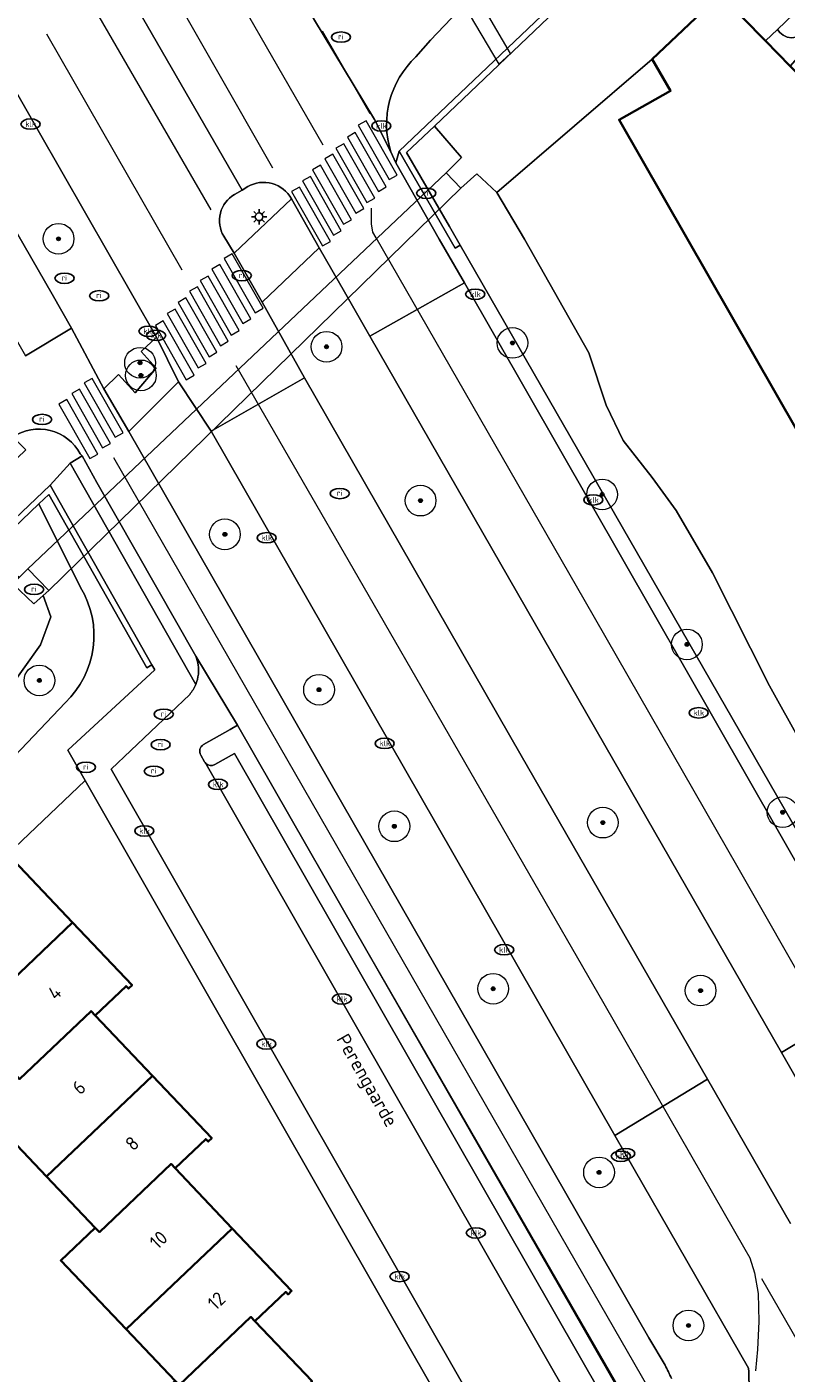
# Model space of a CAD drawing. Header units: metres. Extents: x 103671 to 105190, y 427150 to 429171.
# Tile 86 of 256: x 103917 to 103967, y 427788 to 427876. Entities that reach past the tile are written whole.
import ezdxf
from ezdxf.enums import TextEntityAlignment as Align

# ---------------------------------------------------------------- set-up
doc = ezdxf.new("R2010")
doc.units = ezdxf.units.M
for name, color, linetype, lineweight in [('B-WE-GR-BOOM-S', 253, 'Continuous', 25), ('B-WE-GR-HAAG-GV', 253, 'Continuous', 13), ('B-WE-IE-MEUBILAIR-S', 253, 'Continuous', 25), ('B-WE-IE-TERREINAFSCHEIDING_KUNSTMATIG_MUUR-G', 253, 'IE-TERREINAFSCHEIDING_KUNSTMATIG-SO', 18), ('B-WE-IE-TERREINAFSCHEIDING_KUNSTMATIG_MUUR-GV', 253, 'Continuous', 18), ('B-WE-KW-KUNSTWERK_DUIKER-GV', 253, 'Continuous', 18), ('B-WE-OG-BEBOUWING-GV', 253, 'Continuous', 35), ('B-WE-OG-BEBOUWING-T18', 7, 'Continuous', 18), ('B-WE-OG-TERREIN_BEGROEID-GV', 253, 'Continuous', 18), ('B-WE-OG-TERREIN_ERF-GV', 253, 'Continuous', 18), ('B-WE-OG-TERREIN_OEVER-GV', 253, 'Continuous', 18), ('B-WE-OG-TOPOGRAFIE-T18', 7, 'Continuous', 18), ('B-WE-OG-WATER_SLOOT-GV', 253, 'Continuous', 18), ('B-WE-VH-GESLOTENVERHARDING_ASFALT-GV', 253, 'Continuous', 18), ('B-WE-VH-GESLOTENVERHARDING_BETON-GV', 253, 'Continuous', 18), ('B-WE-VH-ONVERHARD_ZAND-GV', 253, 'Continuous', 18), ('B-WE-VH-OPENVERHARDING-GV', 253, 'Continuous', 18), ('B-WE-VH-OPENVERHARDING_BETONSTRAATSTEEN-GV', 253, 'Continuous', 18), ('B-WE-VH-OPENVERHARDING_TEGEL-GV', 253, 'Continuous', 18), ('B-WE-VW-MARKERING_PICTOGRAM-G', 253, 'Continuous', 18)]:
    doc.layers.add(name, color=color, linetype=linetype, lineweight=lineweight)
doc.styles.add('NLCS-ISO', font='NLCS-ISO.ttf')
doc.styles.add('NLCS-ISO-M500-T18', font='NLCS-ISO.ttf', dxfattribs={"height": 0.9})
doc.linetypes.add('IE-TERREINAFSCHEIDING_KUNSTMATIG-SO', pattern='A,4,[82,NLCS.SHX,S=0.75,R=90,X=0,Y=0],4,-2', length=10)

# ---------------------------------------------------------------- blocks, each defined once
blk = doc.blocks.new('SIE-MEUBILAIR_PAAL_LICHTMAST-SO')
for points in [[(-0.62, 0), (-1, 0)], [(-0.71, 0.71), (-0.44, 0.44)], [(0, 1), (0, 0.62)], [(0.44, 0.44), (0.71, 0.71)], [(1, 0), (0.62, 0)], [(-0.71, -0.71), (-0.44, -0.44)], [(0, -0.62), (0, -1)], [(0.44, -0.44), (0.71, -0.71)]]:
    blk.add_lwpolyline(points)
blk.add_circle((0, 0), 0.5)
blk = doc.blocks.new('SIE-MEUBILAIR_PUT_RIOOLPUT-SO')
blk.add_ellipse((0, 0), major_axis=(1.25, 0), ratio=0.54)
at = {"style": 'NLCS-ISO'}
blk.add_text('ri', height=0.75, dxfattribs=at).set_placement((-0.04, 0.07), align=Align.MIDDLE_CENTER)
blk = doc.blocks.new('SIE-MEUBILAIR_PUT_KOLK-SO')
blk.add_ellipse((0, 0), major_axis=(1.25, 0), ratio=0.54)
at = {"style": 'NLCS-ISO'}
blk.add_text('klk', height=0.75, dxfattribs=at).set_placement((0.03, 0), align=Align.MIDDLE_CENTER)
blk = doc.blocks.new('SGR-BOOM_GBKN-SO')
at = {"linetype": 'ByBlock', "lineweight": 18}
h = blk.add_hatch(color=0, dxfattribs=at)
h.dxf.hatch_style = 1
edge = h.paths.add_edge_path()
edge.add_arc((0, 0), 0.25, 0, 360)
at = {"color": 0, "linetype": 'ByBlock', "lineweight": 18}
for radius in [2, 0.25]:
    blk.add_circle((0, 0), radius, dxfattribs=at)
at = {"color": 0, "linetype": 'ByBlock', "lineweight": 18, "style": 'NLCS-ISO'}
blk.add_attdef('SOORT', (2.5, 0), '', height=1.5, dxfattribs=at)

msp = doc.modelspace()

# ---------------------------------------------------------------- linework, layer by layer
at = {"layer": 'B-WE-GR-HAAG-GV', "flags": 128}
for points in [[(103921.083, 427847.82), (103920.688, 427847.586), (103920.294, 427847.353), (103928.485, 427832.93)], [(103928.491, 427834.78), (103922.046, 427846.099), (103921.083, 427847.82)], [(103938.023, 427818.398), (103931.201, 427830.28), (103930.732, 427830.011), (103928.997, 427829.018)], [(103929.739, 427827.722), (103931.005, 427828.447), (103956.632, 427783.713), (103954.923, 427782.755), (103955.083, 427782.458), (103955.137, 427782.359)], [(103928.812, 427828.335), (103929.057, 427827.907)], [(103960.327, 427779.743), (103953.916, 427790.893), (103938.023, 427818.398)]]:
    msp.add_lwpolyline(points, dxfattribs=at)
at = {"layer": 'B-WE-GR-HAAG-GV'}
for points in [[(103928.657, 427833.607, 0.122385), (103928.491, 427834.78)], [(103928.485, 427832.93, 0.071185), (103928.657, 427833.607)], [(103928.997, 427829.018, 0.414476), (103928.812, 427828.335)], [(103929.057, 427827.907, 0.077367), (103929.147, 427827.793)], [(103929.147, 427827.793, 0.332295), (103929.739, 427827.722)]]:
    msp.add_lwpolyline(points, format="xyb", dxfattribs=at)
at = {"layer": 'B-WE-IE-TERREINAFSCHEIDING_KUNSTMATIG_MUUR-G', "flags": 128}
for points in [[(103945.385, 427861.344), (103945.724, 427861.554), (103945.02, 427862.768), (103942.226, 427867.581), (103944.034, 427869.302), (103950.556, 427875.508), (103987.741, 427910.895), (103990.152, 427913.19), (103989.895, 427913.457), (103941.749, 427867.66)], [(103788.275, 427720.967), (103789.749, 427722.37), (103791.955, 427724.47), (103818.777, 427750), (103914.947, 427841.537), (103918.264, 427844.694), (103918.915, 427845.314), (103925.304, 427834.025), (103925.634, 427834.225), (103919.011, 427845.923), (103875.669, 427804.671), (103832.356, 427763.447), (103818.228, 427750), (103788.002, 427721.231)]]:
    msp.add_lwpolyline(points, close=True, dxfattribs=at)
at = {"layer": 'B-WE-IE-TERREINAFSCHEIDING_KUNSTMATIG_MUUR-GV', "flags": 128}
for points in [[(103945.724, 427861.554), (103945.02, 427862.768), (103942.226, 427867.581), (103944.034, 427869.302), (103950.556, 427875.508), (103987.741, 427910.895), (103990.152, 427913.19), (103989.895, 427913.457), (103941.749, 427867.66), (103945.385, 427861.344)], [(103788.275, 427720.967), (103789.749, 427722.37), (103791.955, 427724.47), (103818.777, 427750), (103914.947, 427841.537), (103918.264, 427844.694), (103918.915, 427845.314), (103925.304, 427834.025), (103925.634, 427834.225), (103919.011, 427845.923), (103875.669, 427804.671), (103832.356, 427763.447), (103818.228, 427750), (103788.002, 427721.231)]]:
    msp.add_lwpolyline(points, close=True, dxfattribs=at)
at = {"layer": 'B-WE-KW-KUNSTWERK_DUIKER-GV', "flags": 128}
for points in [[(103932.964, 427899.079), (103948.235, 427873.333), (103949.004, 427874.031), (103933.998, 427899.661)], [(103945.756, 427865.25), (103944.812, 427866.257), (103917.547, 427840.478), (103918.92, 427839.058)]]:
    msp.add_lwpolyline(points, close=True, dxfattribs=at)
at = {"layer": 'B-WE-OG-BEBOUWING-GV', "flags": 128}
for points in [[(103958.226, 427873.669), (103959.43, 427871.589), (103956.073, 427869.711), (103985.099, 427819.059), (103988.009, 427820.773), (103989.65, 427819.076), (103996.068, 427825.279), (103995.558, 427826.176), (103992.336, 427831.846), (103992.39, 427831.925), (103988.015, 427839.532), (103982.104, 427849.852), (103970.824, 427869.543), (103967.231, 427873.202), (103965.615, 427874.848), (103962.65, 427877.868)], [(103916.239, 427821.882), (103909.331, 427815.308), (103913.557, 427810.867), (103920.467, 427817.433)], [(103920.467, 427817.433), (103913.557, 427810.867), (103916.735, 427807.528), (103917.008, 427807.241), (103921.668, 427811.668), (103921.941, 427811.381), (103923.952, 427813.294), (103924.105, 427813.133), (103924.34, 427813.357)], [(103918.762, 427800.901), (103925.665, 427807.461), (103921.941, 427811.381), (103921.668, 427811.668), (103917.008, 427807.241), (103916.735, 427807.528), (103914.489, 427805.391)], [(103918.762, 427800.901), (103921.941, 427797.56), (103922.211, 427797.277), (103926.88, 427801.714), (103927.149, 427801.43), (103929.144, 427803.329), (103929.297, 427803.168), (103929.532, 427803.392), (103925.665, 427807.461)], [(103923.958, 427790.945), (103930.871, 427797.513), (103927.149, 427801.43), (103926.88, 427801.714), (103922.211, 427797.277), (103921.941, 427797.56), (103919.696, 427795.423)], [(103927.148, 427787.592), (103927.412, 427787.315), (103932.079, 427791.75), (103932.343, 427791.473), (103934.349, 427793.382), (103934.502, 427793.221), (103934.737, 427793.445), (103930.871, 427797.513), (103923.958, 427790.945)], [(103929.153, 427780.989), (103936.064, 427787.556), (103932.343, 427791.473), (103932.079, 427791.75), (103927.412, 427787.315), (103927.148, 427787.592), (103924.902, 427785.455)]]:
    msp.add_lwpolyline(points, close=True, dxfattribs=at)
at = {"layer": 'B-WE-OG-TERREIN_BEGROEID-GV', "flags": 128}
for points in [[(103911.398, 427871.758), (103919.126, 427858.349), (103920.399, 427856.145), (103922.506, 427852.185), (103923.446, 427853.131), (103924.547, 427851.929), (103925.915, 427853.541), (103924.931, 427854.626), (103925.922, 427855.55), (103918.218, 427869.014), (103914.375, 427875.728), (103912.196, 427874.456)], [(103931.878, 427865.356), (103931.507, 427865.137), (103931.003, 427864.838)], [(103930.311, 427862.13), (103930.993, 427861.016), (103934.718, 427864.563)], [(103971.506, 427800.481), (103966.657, 427808.96), (103956.824, 427826.075), (103939.835, 427855.611), (103938.172, 427858.501), (103936.526, 427861.369), (103932.809, 427857.84), (103935.571, 427852.903), (103949.69, 427828.31), (103961.835, 427807.237), (103967.24, 427797.841)], [(103929.483, 427849.443), (103927.366, 427852.653), (103924.125, 427849.407), (103958.02, 427790.385), (103959.076, 427788.608)], [(103964.502, 427788.421), (103956.476, 427802.384), (103955.792, 427803.558), (103929.483, 427849.443)], [(103861.506, 427769.715), (103861.163, 427770.079), (103864.851, 427773.561), (103865.142, 427773.256), (103869.231, 427777.156), (103874.715, 427782.388), (103884.285, 427791.518), (103884.041, 427791.775), (103887.782, 427795.318), (103888.04, 427795.045), (103896.924, 427803.5), (103909.331, 427815.308), (103916.239, 427821.882), (103921.289, 427826.688), (103920.162, 427828.658), (103925.822, 427833.889), (103925.634, 427834.225), (103925.304, 427834.025), (103918.915, 427845.314), (103918.264, 427844.694), (103920.976, 427839.253)], [(103919.984, 427831.75), (103912.966, 427824.375), (103907.61, 427819.393), (103903.103, 427816.897), (103897.813, 427811.664), (103895.848, 427808.394), (103885.304, 427798.052), (103880.545, 427795.019), (103872.711, 427787.806), (103869.011, 427781.741), (103863.795, 427776.492), (103857.463, 427772.164), (103852.735, 427767.855), (103847.669, 427761.637), (103835.036, 427750), (103831.866, 427747.08)]]:
    msp.add_lwpolyline(points, dxfattribs=at)
msp.add_lwpolyline([(104047.939, 427682.063), (104048.905, 427682.357), (104007.37, 427754.423), (104000, 427767.231), (103945.724, 427861.554), (103945.385, 427861.344), (103941.749, 427867.66), (103941.522, 427866.918), (103944.348, 427861.927), (103945.99, 427859.09), (103972.658, 427812.542), (104000, 427765.305), (104015.838, 427737.377), (104020.675, 427728.978), (104023.561, 427723.965)], close=True, dxfattribs=at)
at = {"layer": 'B-WE-OG-TERREIN_BEGROEID-GV'}
for points in [[(103934.718, 427864.563, 0.42292), (103931.878, 427865.356)], [(103931.003, 427864.838, 0.415984), (103930.311, 427862.13)], [(103920.976, 427839.253, -0.353203), (103919.984, 427831.75)], [(103959.076, 427788.608, -0.002329), (103959.492, 427787.743)], [(103964.378, 427784.559, 0.048679), (103964.502, 427788.421)]]:
    msp.add_lwpolyline(points, format="xyb", dxfattribs=at)
at = {"layer": 'B-WE-OG-TERREIN_ERF-GV', "flags": 128}
for points in [[(103948.933, 427778.368), (103921.289, 427826.688), (103916.239, 427821.882), (103920.467, 427817.433), (103924.34, 427813.357), (103924.105, 427813.133), (103923.952, 427813.294), (103921.941, 427811.381), (103925.665, 427807.461), (103929.532, 427803.392), (103929.297, 427803.168), (103929.144, 427803.329), (103927.149, 427801.43), (103930.871, 427797.513), (103934.737, 427793.445), (103934.502, 427793.221), (103934.349, 427793.382), (103932.343, 427791.473), (103936.064, 427787.556)], [(103927.148, 427787.592), (103923.958, 427790.945), (103919.696, 427795.423), (103921.941, 427797.56), (103918.762, 427800.901), (103914.489, 427805.391), (103916.735, 427807.528), (103913.557, 427810.867), (103909.331, 427815.308), (103896.924, 427803.5), (103888.04, 427795.045), (103890.656, 427792.283), (103888.551, 427790.289), (103890.318, 427788.423), (103891.407, 427789.454), (103895.595, 427785.032)]]:
    msp.add_lwpolyline(points, dxfattribs=at)
at = {"layer": 'B-WE-OG-TERREIN_OEVER-GV', "flags": 128}
for points in [[(103969.848, 427825.712), (103965.882, 427832.847), (103962.167, 427840.213), (103959.796, 427844.264), (103958.222, 427846.425), (103956.333, 427848.818), (103955.221, 427851.126), (103954.109, 427854.526), (103949.911, 427861.934), (103948.107, 427864.977), (103946.805, 427866.194), (103945.756, 427865.25), (103944.812, 427866.257), (103945.798, 427867.264), (103944.034, 427869.302), (103942.226, 427867.581), (103945.02, 427862.768), (103945.724, 427861.554), (104000, 427767.231)], [(103920.976, 427839.253), (103918.264, 427844.694), (103914.947, 427841.537), (103916.991, 427839.91), (103917.547, 427840.478), (103918.92, 427839.058), (103918.549, 427838.726), (103919.054, 427837.333), (103918.378, 427835.519), (103916.334, 427832.657), (103911.266, 427826.093), (103905.16, 427820.353), (103901.015, 427818.13), (103895.904, 427813.351), (103882.959, 427799.518), (103876.067, 427794.653), (103870.86, 427788.926), (103865.584, 427781.985), (103862.346, 427778.252), (103857.959, 427776.228), (103850.181, 427769.023), (103845.551, 427763.331), (103835.929, 427755.077), (103830.381, 427750)], [(103831.866, 427747.08), (103835.036, 427750), (103847.669, 427761.637), (103852.735, 427767.855), (103857.463, 427772.164), (103863.795, 427776.492), (103869.011, 427781.741), (103872.711, 427787.806), (103880.545, 427795.019), (103885.304, 427798.052), (103895.848, 427808.394), (103897.813, 427811.664), (103903.103, 427816.897), (103907.61, 427819.393), (103912.966, 427824.375), (103919.984, 427831.75)]]:
    msp.add_lwpolyline(points, dxfattribs=at)
at = {"layer": 'B-WE-OG-TERREIN_OEVER-GV'}
msp.add_lwpolyline([(103919.984, 427831.75, 0.353203), (103920.976, 427839.253)], format="xyb", dxfattribs=at)
at = {"layer": 'B-WE-OG-WATER_SLOOT-GV', "flags": 128}
msp.add_lwpolyline([(103995.019, 427905.863), (103991.616, 427906.87), (103990.386, 427907.985), (103987.741, 427910.895), (103950.556, 427875.508), (103944.034, 427869.302), (103945.798, 427867.264), (103944.812, 427866.257), (103945.756, 427865.25), (103946.805, 427866.194), (103948.107, 427864.977), (103958.226, 427873.669), (103962.65, 427877.868), (103965.615, 427874.848), (103966.393, 427875.598), (103967.927, 427877.075), (103968.458, 427877.587), (103983.087, 427892.58), (103992.228, 427901.948), (103993.944, 427903.951)], close=True, dxfattribs=at)
for points in [[(103985.099, 427819.059), (103956.073, 427869.711), (103959.43, 427871.589), (103958.226, 427873.669), (103948.107, 427864.977), (103949.911, 427861.934), (103954.109, 427854.526), (103955.221, 427851.126), (103956.333, 427848.818), (103958.222, 427846.425), (103959.796, 427844.264), (103962.167, 427840.213), (103965.882, 427832.847), (103969.848, 427825.712)], [(103830.381, 427750), (103835.929, 427755.077), (103845.551, 427763.331), (103850.181, 427769.023), (103857.959, 427776.228), (103862.346, 427778.252), (103865.584, 427781.985), (103870.86, 427788.926), (103876.067, 427794.653), (103882.959, 427799.518), (103895.904, 427813.351), (103901.015, 427818.13), (103905.16, 427820.353), (103911.266, 427826.093), (103916.334, 427832.657), (103918.378, 427835.519), (103919.054, 427837.333), (103918.549, 427838.726), (103917.937, 427838.178), (103916.573, 427839.482), (103916.991, 427839.91), (103914.947, 427841.537), (103818.777, 427750)]]:
    msp.add_lwpolyline(points, dxfattribs=at)
at = {"layer": 'B-WE-VH-GESLOTENVERHARDING_ASFALT-GV', "flags": 128}
for points in [[(103799.762, 428058.875), (103813.084, 428035.757), (103819.458, 428024.616), (103824.073, 428016.549), (103825.868, 428013.453), (103828.816, 428008.369), (103829.849, 428006.586), (103830.865, 428004.834), (103833.668, 428000), (103836.899, 427994.427), (103845.915, 427978.619), (103858.627, 427956.549), (103858.655, 427956.5), (103860.679, 427953.006), (103863.756, 427947.694), (103869.701, 427937.374), (103873.222, 427931.263), (103902.699, 427879.922), (103903.644, 427878.276), (103905.706, 427874.684), (103917.386, 427854.341), (103920.399, 427856.145), (103919.126, 427858.349), (103911.398, 427871.758)], [(103942.839, 427873.801), (103943.775, 427874.891), (103953.269, 427884.87), (103954.355, 427885.883), (103965.876, 427896.918), (103967.355, 427898.327), (103981.058, 427911.395), (103983.286, 427913.522), (103987.962, 427918.008), (103990.062, 427919.929), (103990.462, 427920.31), (103999.228, 427928.663)], [(103939.835, 427855.611), (103945.99, 427859.09), (103944.348, 427861.927), (103941.522, 427866.918), (103941.201, 427867.622), (103940.132, 427869.733), (103936.169, 427876.308), (103932.698, 427882.501), (103930.976, 427885.199), (103929.329, 427888.194), (103928.383, 427889.809), (103927.23, 427891.836), (103926.113, 427893.607), (103920.024, 427890.105), (103921.003, 427888.403), (103923.17, 427884.635), (103924.843, 427881.715)], [(103930.976, 427885.199), (103932.698, 427882.501), (103936.169, 427876.308), (103940.132, 427869.733), (103941.201, 427867.622)], [(103912.641, 427878.673), (103914.375, 427875.728), (103918.218, 427869.014), (103925.922, 427855.55), (103927.366, 427852.653), (103929.483, 427849.443), (103935.571, 427852.903), (103932.809, 427857.84), (103930.993, 427861.016), (103930.311, 427862.13)], [(103931.003, 427864.838), (103931.507, 427865.137), (103923.799, 427878.501), (103923.304, 427878.213)], [(103924.185, 427878.725), (103923.799, 427878.501), (103931.507, 427865.137), (103931.878, 427865.356)], [(103934.718, 427864.563), (103936.526, 427861.369), (103938.172, 427858.501), (103939.835, 427855.611)], [(103959.076, 427788.608), (103958.02, 427790.385), (103924.125, 427849.407), (103922.506, 427852.185), (103920.399, 427856.145), (103917.386, 427854.341)], [(103920.962, 427847.951), (103921.083, 427847.82), (103922.046, 427846.099), (103928.491, 427834.78), (103931.201, 427830.28), (103938.023, 427818.398), (103956.092, 427786.921), (103957.466, 427784.307), (103958.401, 427781.44), (103958.656, 427780.506), (103963.903, 427771.494), (103975.989, 427750.433)], [(103990.911, 427760.53), (103994.192, 427755.107), (103995.762, 427752.131), (104011.681, 427724.44), (104020.675, 427728.978), (104015.838, 427737.377), (104000, 427765.305), (103972.658, 427812.542), (103966.657, 427808.96), (103971.506, 427800.481)], [(103961.835, 427807.237), (103955.792, 427803.558), (103956.476, 427802.384), (103964.502, 427788.421)], [(103967.24, 427797.841), (103961.835, 427807.237)]]:
    msp.add_lwpolyline(points, dxfattribs=at)
at = {"layer": 'B-WE-VH-GESLOTENVERHARDING_ASFALT-GV'}
for points in [[(103941.201, 427867.622, -0.290315), (103942.839, 427873.801)], [(103931.878, 427865.356, -0.42292), (103934.718, 427864.563)], [(103930.311, 427862.13, -0.415984), (103931.003, 427864.838)], [(103916.561, 427849.051, -0.443595), (103920.962, 427847.951)], [(103959.492, 427787.743, 0.002329), (103959.076, 427788.608)], [(103964.502, 427788.421, -0.048679), (103964.378, 427784.559)]]:
    msp.add_lwpolyline(points, format="xyb", dxfattribs=at)
at = {"layer": 'B-WE-VH-GESLOTENVERHARDING_ASFALT-GV', "flags": 128}
for points in [[(103945.99, 427859.09), (103939.835, 427855.611), (103956.824, 427826.075), (103966.657, 427808.96), (103972.658, 427812.542)], [(103935.571, 427852.903), (103929.483, 427849.443), (103955.792, 427803.558), (103961.835, 427807.237), (103949.69, 427828.31)]]:
    msp.add_lwpolyline(points, close=True, dxfattribs=at)
at = {"layer": 'B-WE-VH-GESLOTENVERHARDING_BETON-GV', "flags": 128}
msp.add_lwpolyline([(103917.547, 427840.478), (103916.991, 427839.91), (103916.573, 427839.482), (103917.937, 427838.178), (103918.549, 427838.726), (103918.92, 427839.058)], close=True, dxfattribs=at)
at = {"layer": 'B-WE-VH-ONVERHARD_ZAND-GV', "flags": 128}
for points in [[(103921.083, 427847.82), (103920.688, 427847.586), (103920.294, 427847.353), (103928.485, 427832.93)], [(103928.491, 427834.78), (103922.046, 427846.099), (103921.083, 427847.82)], [(103958.656, 427780.506), (103958.401, 427781.44), (103957.466, 427784.307), (103956.092, 427786.921), (103938.023, 427818.398), (103931.201, 427830.28), (103930.732, 427830.011), (103928.997, 427829.018)], [(103929.739, 427827.722), (103931.005, 427828.447), (103956.632, 427783.713), (103954.944, 427782.734), (103955.083, 427782.458)], [(103928.812, 427828.335), (103929.057, 427827.907)]]:
    msp.add_lwpolyline(points, dxfattribs=at)
at = {"layer": 'B-WE-VH-ONVERHARD_ZAND-GV'}
for points in [[(103928.657, 427833.607, 0.122385), (103928.491, 427834.78)], [(103928.485, 427832.93, 0.071185), (103928.657, 427833.607)], [(103928.997, 427829.018, 0.414476), (103928.812, 427828.335)], [(103929.057, 427827.907, 0.077367), (103929.147, 427827.793)], [(103929.147, 427827.793, 0.332295), (103929.739, 427827.722)]]:
    msp.add_lwpolyline(points, format="xyb", dxfattribs=at)
at = {"layer": 'B-WE-VH-OPENVERHARDING-GV', "flags": 128}
for points in [[(103928.997, 427829.018), (103930.732, 427830.011), (103931.201, 427830.28), (103928.491, 427834.78)], [(103928.093, 427832.287), (103922.968, 427827.429), (103950.27, 427779.708), (103955.083, 427782.458), (103954.944, 427782.734), (103929.177, 427827.74), (103929.147, 427827.793)], [(103929.057, 427827.907), (103928.812, 427828.335)]]:
    msp.add_lwpolyline(points, dxfattribs=at)
at = {"layer": 'B-WE-VH-OPENVERHARDING-GV'}
for points in [[(103928.491, 427834.78, -0.122385), (103928.657, 427833.607)], [(103928.485, 427832.93, -0.077623), (103928.093, 427832.287)], [(103928.657, 427833.607, -0.071185), (103928.485, 427832.93)], [(103928.812, 427828.335, -0.414476), (103928.997, 427829.018)], [(103929.147, 427827.793, -0.077367), (103929.057, 427827.907)]]:
    msp.add_lwpolyline(points, format="xyb", dxfattribs=at)
at = {"layer": 'B-WE-VH-OPENVERHARDING_BETONSTRAATSTEEN-GV', "flags": 128}
for points in [[(103941.201, 427867.622), (103941.522, 427866.918), (103941.749, 427867.66), (103989.895, 427913.457), (103993.878, 427917.223), (103995.77, 427918.912), (103990.462, 427920.31), (103990.062, 427919.929), (103987.962, 427918.008), (103988.927, 427917.026), (103984.211, 427912.55), (103983.286, 427913.522)], [(103983.286, 427913.522), (103981.058, 427911.395), (103982.007, 427910.444), (103968.288, 427897.364), (103967.355, 427898.327), (103965.876, 427896.918), (103966.827, 427896.028), (103955.252, 427884.96), (103954.355, 427885.883), (103953.269, 427884.87), (103943.775, 427874.891), (103942.839, 427873.801)], [(103916.561, 427849.051), (103916.992, 427848.632), (103917.424, 427848.213), (103913.58, 427844.546), (103913.169, 427845.003), (103912.757, 427845.461), (103911.188, 427843.975), (103911.615, 427843.528), (103912.043, 427843.08), (103902.388, 427833.907), (103901.968, 427834.366), (103901.547, 427834.825), (103895.759, 427829.313), (103896.195, 427828.882), (103896.632, 427828.451), (103886.258, 427818.587), (103885.852, 427819.039), (103885.446, 427819.491), (103883.882, 427817.992), (103884.302, 427817.563), (103884.721, 427817.134), (103873.76, 427806.665), (103875.669, 427804.671), (103919.011, 427845.923)], [(103919.011, 427845.923), (103920.294, 427847.353), (103920.688, 427847.586), (103921.083, 427847.82), (103920.962, 427847.951)], [(103928.485, 427832.93), (103920.294, 427847.353), (103919.011, 427845.923), (103925.634, 427834.225), (103925.822, 427833.889), (103920.162, 427828.658), (103921.289, 427826.688), (103948.933, 427778.368), (103946.189, 427775.757), (103947.944, 427773.909), (103951.021, 427770.669), (103951.192, 427770.836)], [(103922.968, 427827.429), (103928.093, 427832.287)], [(103929.147, 427827.793), (103929.177, 427827.74), (103954.944, 427782.734), (103956.632, 427783.713), (103931.005, 427828.447), (103929.739, 427827.722)], [(103952.049, 427776.598), (103950.27, 427779.708), (103922.968, 427827.429)]]:
    msp.add_lwpolyline(points, dxfattribs=at)
at = {"layer": 'B-WE-VH-OPENVERHARDING_BETONSTRAATSTEEN-GV'}
for points in [[(103942.839, 427873.801, 0.290315), (103941.201, 427867.622)], [(103920.962, 427847.951, 0.443595), (103916.561, 427849.051)], [(103928.093, 427832.287, 0.077623), (103928.485, 427832.93)], [(103929.739, 427827.722, -0.332295), (103929.147, 427827.793)]]:
    msp.add_lwpolyline(points, format="xyb", dxfattribs=at)
at = {"layer": 'B-WE-VH-OPENVERHARDING_TEGEL-GV', "flags": 128}
for points in [[(103967.927, 427877.075), (103966.393, 427875.598), (103966.543, 427875.395), (103966.768, 427875.214), (103967.032, 427875.098), (103967.317, 427875.054), (103967.604, 427875.087), (103967.872, 427875.192), (103968.3, 427874.431), (103967.231, 427873.202), (103970.824, 427869.543), (103982.104, 427849.852), (103982.111, 427849.856), (103983.463, 427850.63), (103982.175, 427852.869), (103969.596, 427874.632), (103969.379, 427874.596), (103968.436, 427876.246), (103968.377, 427876.519), (103968.252, 427876.768), (103968.068, 427876.978)], [(103967.231, 427873.202), (103968.3, 427874.431), (103967.872, 427875.192), (103967.604, 427875.087), (103967.317, 427875.054), (103967.032, 427875.098), (103966.768, 427875.214), (103966.543, 427875.395), (103966.393, 427875.598), (103965.615, 427874.848)], [(103932.809, 427857.84), (103936.526, 427861.369), (103934.718, 427864.563), (103930.993, 427861.016)], [(103924.125, 427849.407), (103927.366, 427852.653), (103925.922, 427855.55), (103924.931, 427854.626), (103925.915, 427853.541), (103924.547, 427851.929), (103923.446, 427853.131), (103922.506, 427852.185)]]:
    msp.add_lwpolyline(points, close=True, dxfattribs=at)
at = {"layer": 'B-WE-VW-MARKERING_PICTOGRAM-G', "flags": 128}
for points in [[(103936.788, 427868.058), (103928.261, 427882.89)], [(103926.061, 427879.611), (103933.495, 427866.592)], [(103921.705, 427877.256), (103929.481, 427863.836)], [(103918.756, 427875.311), (103927.587, 427859.941)], [(103936.718, 427875.51), (103939.833, 427870.112)], [(103939.595, 427869.647), (103939.079, 427869.353)], [(103941.612, 427866.106), (103939.595, 427869.647)], [(103938.885, 427868.874), (103938.37, 427868.581)], [(103940.902, 427865.334), (103938.885, 427868.874)], [(103939.079, 427869.353), (103941.096, 427865.813)], [(103938.129, 427868.149), (103937.614, 427867.855)], [(103937.614, 427867.855), (103939.631, 427864.315)], [(103940.146, 427864.609), (103938.129, 427868.149)], [(103938.37, 427868.581), (103940.387, 427865.04)], [(103937.42, 427867.471), (103936.905, 427867.178)], [(103936.905, 427867.178), (103938.922, 427863.637)], [(103939.437, 427863.931), (103937.42, 427867.471)], [(103936.616, 427866.746), (103936.101, 427866.452)], [(103936.101, 427866.452), (103938.118, 427862.912)], [(103938.633, 427863.205), (103936.616, 427866.746)], [(103941.096, 427865.813), (103941.612, 427866.106)], [(103935.246, 427865.327), (103934.73, 427865.033)], [(103937.262, 427861.786), (103935.246, 427865.327)], [(103935.955, 427866.021), (103935.439, 427865.727)], [(103935.439, 427865.727), (103937.456, 427862.187)], [(103937.972, 427862.48), (103935.955, 427866.021)], [(103940.387, 427865.04), (103940.902, 427865.334)], [(103934.73, 427865.033), (103936.747, 427861.493)], [(103939.631, 427864.315), (103940.146, 427864.609)], [(103938.922, 427863.637), (103939.437, 427863.931)], [(103939.931, 427862.94), (103939.931, 427863.964)], [(103938.118, 427862.912), (103938.633, 427863.205)], [(103940.03, 427862.388), (103939.931, 427862.94)], [(103936.747, 427861.493), (103937.262, 427861.786)], [(103937.456, 427862.187), (103937.972, 427862.48)], [(103940.238, 427862.026), (103940.03, 427862.388)], [(103953.797, 427838.474), (103940.238, 427862.026)], [(103930.86, 427860.979), (103930.345, 427860.685)], [(103932.877, 427857.438), (103930.86, 427860.979)], [(103930.056, 427860.285), (103929.541, 427859.991)], [(103929.541, 427859.991), (103931.558, 427856.451)], [(103932.073, 427856.744), (103930.056, 427860.285)], [(103930.345, 427860.685), (103932.362, 427857.144)], [(103929.3, 427859.528), (103928.785, 427859.235)], [(103928.785, 427859.235), (103930.802, 427855.694)], [(103931.317, 427855.988), (103929.3, 427859.528)], [(103928.591, 427858.834), (103928.076, 427858.541)], [(103928.076, 427858.541), (103930.093, 427855)], [(103930.608, 427855.294), (103928.591, 427858.834)], [(103927.141, 427857.384), (103926.626, 427857.09)], [(103929.158, 427853.843), (103927.141, 427857.384)], [(103927.85, 427858.109), (103927.335, 427857.816)], [(103927.335, 427857.816), (103929.352, 427854.275)], [(103929.867, 427854.569), (103927.85, 427858.109)], [(103932.362, 427857.144), (103932.877, 427857.438)], [(103926.369, 427856.611), (103925.854, 427856.318)], [(103928.386, 427853.071), (103926.369, 427856.611)], [(103926.626, 427857.09), (103928.643, 427853.55)], [(103931.558, 427856.451), (103932.073, 427856.744)], [(103925.854, 427856.318), (103927.871, 427852.777)], [(103930.802, 427855.694), (103931.317, 427855.988)], [(103930.093, 427855), (103930.608, 427855.294)], [(103928.643, 427853.55), (103929.158, 427853.843)], [(103929.352, 427854.275), (103929.867, 427854.569)], [(103927.871, 427852.777), (103928.386, 427853.071)], [(103931.099, 427853.716), (103934.84, 427847.243)], [(103920.919, 427852.178), (103920.403, 427851.885)], [(103922.936, 427848.638), (103920.919, 427852.178)], [(103921.738, 427852.872), (103921.223, 427852.578)], [(103921.223, 427852.578), (103923.24, 427849.038)], [(103923.755, 427849.332), (103921.738, 427852.872)], [(103920.084, 427851.485), (103919.568, 427851.191)], [(103919.568, 427851.191), (103921.585, 427847.651)], [(103922.1, 427847.944), (103920.084, 427851.485)], [(103920.403, 427851.885), (103922.42, 427848.344)], [(103922.42, 427848.344), (103922.936, 427848.638)], [(103923.24, 427849.038), (103923.755, 427849.332)], [(103921.585, 427847.651), (103922.1, 427847.944)], [(103923.122, 427847.721), (103954.855, 427792.538)], [(103934.84, 427847.243), (103939.382, 427839.384)], [(103939.382, 427839.384), (103955.075, 427812.164)], [(103963.826, 427820.991), (103953.797, 427838.474)], [(103978.756, 427794.885), (103963.826, 427820.991)], [(103955.075, 427812.164), (103964.259, 427796.168)], [(103964.259, 427796.168), (103964.592, 427795.588)], [(103964.592, 427795.588), (103964.898, 427794.631)], [(103964.898, 427794.631), (103965.129, 427793.284)], [(103965.357, 427794.247), (103968.903, 427788.099)], [(103954.855, 427792.538), (103957.919, 427787.211)], [(103965.129, 427793.284), (103965.178, 427791.456)], [(103965.178, 427791.456), (103965.082, 427789.636)], [(103965.082, 427789.636), (103964.962, 427788.237)]]:
    msp.add_lwpolyline(points, dxfattribs=at)

# ---------------------------------------------------------------- block references
at = {"layer": 'B-WE-GR-BOOM-S', "xscale": 0.5, "yscale": 0.5, "zscale": 0.5}
for p in [(103919.547, 427861.96), (103937.011, 427854.93), (103949.125, 427855.178), (103924.857, 427853.886), (103924.914, 427853.067), (103954.968, 427845.313), (103943.135, 427844.909), (103930.387, 427842.714), (103960.494, 427835.545), (103918.3, 427833.2), (103936.52, 427832.595), (103955.012, 427823.939), (103966.731, 427824.616), (103941.427, 427823.701), (103947.866, 427813.121), (103961.382, 427813), (103954.766, 427801.162), (103960.593, 427791.195)]:
    msp.add_blockref('SGR-BOOM_GBKN-SO', p, dxfattribs=at)
at = {"layer": 'B-WE-IE-MEUBILAIR-S', "xscale": 0.5, "yscale": 0.5, "zscale": 0.5}
for name, p in [('SIE-MEUBILAIR_PUT_RIOOLPUT-SO', (103937.953, 427875.095)), ('SIE-MEUBILAIR_PUT_KOLK-SO', (103917.72, 427869.43)), ('SIE-MEUBILAIR_PUT_KOLK-SO', (103940.58, 427869.31)), ('SIE-MEUBILAIR_PUT_RIOOLPUT-SO', (103943.507, 427864.926)), ('SIE-MEUBILAIR_PAAL_LICHTMAST-SO', (103932.617, 427863.393)), ('SIE-MEUBILAIR_PUT_RIOOLPUT-SO', (103919.936, 427859.392)), ('SIE-MEUBILAIR_PUT_RIOOLPUT-SO', (103931.49, 427859.563)), ('SIE-MEUBILAIR_PUT_RIOOLPUT-SO', (103922.196, 427858.25)), ('SIE-MEUBILAIR_PUT_KOLK-SO', (103946.7, 427858.35)), ('SIE-MEUBILAIR_PUT_KOLK-SO', (103925.41, 427855.94)), ('SIE-MEUBILAIR_PUT_KOLK-SO', (103925.903, 427855.67)), ('SIE-MEUBILAIR_PUT_RIOOLPUT-SO', (103918.475, 427850.194)), ('SIE-MEUBILAIR_PUT_RIOOLPUT-SO', (103937.875, 427845.372)), ('SIE-MEUBILAIR_PUT_KOLK-SO', (103954.39, 427844.96)), ('SIE-MEUBILAIR_PUT_KOLK-SO', (103933.11, 427842.49)), ('SIE-MEUBILAIR_PUT_RIOOLPUT-SO', (103917.954, 427839.13)), ('SIE-MEUBILAIR_PUT_RIOOLPUT-SO', (103926.402, 427830.996)), ('SIE-MEUBILAIR_PUT_KOLK-SO', (103961.26, 427831.09)), ('SIE-MEUBILAIR_PUT_RIOOLPUT-SO', (103926.2, 427829.017)), ('SIE-MEUBILAIR_PUT_KOLK-SO', (103940.8, 427829.1)), ('SIE-MEUBILAIR_PUT_RIOOLPUT-SO', (103921.337, 427827.546)), ('SIE-MEUBILAIR_PUT_RIOOLPUT-SO', (103925.758, 427827.29)), ('SIE-MEUBILAIR_PUT_KOLK-SO', (103929.94, 427826.43)), ('SIE-MEUBILAIR_PUT_KOLK-SO', (103925.14, 427823.4)), ('SIE-MEUBILAIR_PUT_KOLK-SO', (103948.59, 427815.66)), ('SIE-MEUBILAIR_PUT_KOLK-SO', (103938.01, 427812.46)), ('SIE-MEUBILAIR_PUT_KOLK-SO', (103933.09, 427809.53)), ('SIE-MEUBILAIR_PUT_KOLK-SO', (103956.19, 427802.21)), ('SIE-MEUBILAIR_PUT_KOLK-SO', (103956.476, 427802.384)), ('SIE-MEUBILAIR_PUT_KOLK-SO', (103946.74, 427797.22)), ('SIE-MEUBILAIR_PUT_KOLK-SO', (103941.77, 427794.38))]:
    msp.add_blockref(name, p, dxfattribs=at)

# ---------------------------------------------------------------- texts
at = {"layer": 'B-WE-OG-BEBOUWING-T18', "style": 'NLCS-ISO-M500-T18'}
for s, p in [('4', (103919.284, 427812.871)), ('6', (103920.875, 427806.696)), ('8', (103924.339, 427803.05)), ('10', (103926.062, 427796.767)), ('12', (103929.835, 427792.797))]:
    msp.add_text(s, height=0.9, rotation=43.5, dxfattribs=at).set_placement(p, align=Align.MIDDLE)
at = {"layer": 'B-WE-OG-TOPOGRAFIE-T18', "style": 'NLCS-ISO-M500-T18'}
msp.add_text('Perengaarde', height=0.9, rotation=299.7, dxfattribs=at).set_placement((103939.557, 427807.097), align=Align.MIDDLE)

doc.saveas('drawing.dxf')
